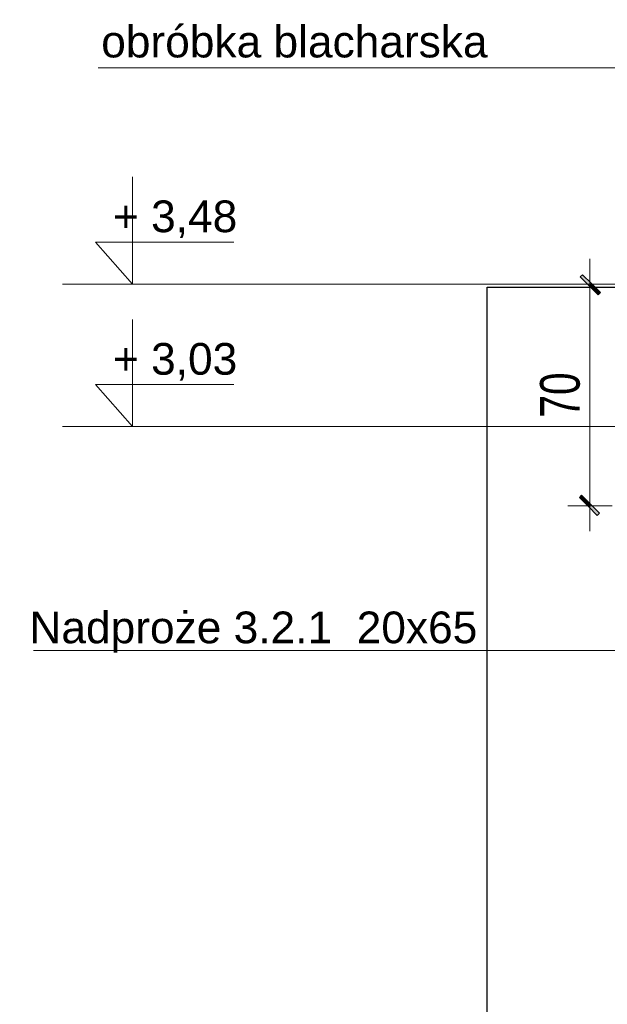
# Model space of a CAD drawing. Header units: millimetres. Extents: x 14041 to 23361, y -6349 to 12956.
# Tile 85 of 106: x 21664 to 21849, y 6347 to 6658. Entities that reach past the tile are written whole.
import ezdxf

# ---------------------------------------------------------------- set-up
doc = ezdxf.new("R2010")
doc.units = ezdxf.units.MM
for name, color, linetype, lineweight in [('A-odnośnik', 2, 'Continuous', 9), ('A-opisy', 7, 'Continuous', 18), ('A-powierzchnie', 2, 'Continuous', 30), ('A-rzędne projektowane', 7, 'Continuous', 20), ('A-WYMIARY', 7, 'Continuous', 9)]:
    doc.layers.add(name, color=color, linetype=linetype, lineweight=lineweight)
doc.styles.add('OP.3', font='arial.ttf', dxfattribs={"height": 16})
doc.styles.add('WYMIARY', font='swisscl.ttf')
doc.dimstyles.new('G 50', dxfattribs={"dimtxt": 12.5, "dimasz": 1, "dimexe": 1.25, "dimexo": 0.625, "dimgap": 3, "dimtad": 1, "dimdec": 1, "dimrnd": 0.5, "dimzin": 9, "dimtxsty": 'WYMIARY', "dimblk": 'W', "dimcen": 2, "dimse1": 1, "dimse2": 1, "dimclrd": 256, "dimclrt": 7, "dimadec": 0, "dimazin": 0, "dimtm": 1e-09, "dimtfac": 1, "dimtdec": 1, "dimtmove": 0, "dimatfit": 0, "dimldrblk": 'W', "dimfxl": 0, "dimlwd": 9, "dimarcsym": 0})

# ---------------------------------------------------------------- blocks, each defined once
blk = doc.blocks.new('W')
at = {"layer": 'A-WYMIARY'}
h = blk.add_hatch(color=256, dxfattribs=at)
h.paths.add_polyline_path([(0, 0.76), (0, 0), (0.65, 0), (2.98, 2.33), (2.27, 3.04)])
h.paths.add_polyline_path([(-0.56, 0.21), (-0.76, 0), (0, 0), (0, 0.76)])
h.paths.add_polyline_path([(0, -0.65), (0.15, -0.5), (0.65, 0), (0, 0)])
h.paths.add_polyline_path([(0, 0), (-0.76, 0), (-3.39, -2.62), (-2.68, -3.33), (0, -0.65)])
blk.add_hatch(color=256, dxfattribs=at).paths.add_polyline_path([(-0.76, 0), (-3.39, -2.62), (-2.68, -3.33), (0, -0.65), (0, 0)])
for p, q in [((0, -7), (0, 7)), ((-8, 0), (8, 0)), ((-0.56, 0.21), (-3.39, -2.62)), ((-0.56, 0.21), (2.27, 3.04)), ((0.15, -0.5), (2.98, 2.33)), ((2.27, 3.04), (2.98, 2.33)), ((-3.39, -2.62), (-2.68, -3.33)), ((0.15, -0.5), (-2.68, -3.33))]:
    blk.add_line(p, q, dxfattribs=at)
blk = doc.blocks.new('*D1763')
at = {"layer": 'A-WYMIARY', "lineweight": 9, "ltscale": 2}
blk.add_line((21843.48, 6573.33), (21843.48, 6505.38), dxfattribs=at)
at = {"layer": 'Defpoints', "color": 0}
for p in [(21892.97, 6574.33), (21843.48, 6504.38), (21878.9, 6504.38)]:
    blk.add_point(p, dxfattribs=at)
at = {"layer": 'A-WYMIARY', "linetype": 'ByBlock', "lineweight": 9}
for p, rotation in [((21843.48, 6574.33), 90), ((21843.48, 6504.38), 270)]:
    blk.add_blockref('W', p, dxfattribs=dict(at, rotation=rotation))
at = {"layer": 'A-WYMIARY', "color": 7, "ltscale": 2, "insert": (21834.08, 6539.35), "char_height": 12.5, "attachment_point": 5, "rotation": 90, "style": 'WYMIARY'}
blk.add_mtext('70', dxfattribs=at)

msp = doc.modelspace()

# ---------------------------------------------------------------- linework, layer by layer
at = {"layer": 'A-odnośnik', "ltscale": 2}
for p, q in [((21688.31, 6642.55), (21861.58, 6642.55)), ((21914.33, 6574.33), (21677.08, 6574.33)), ((21932.83, 6529.38), (21677.08, 6529.38)), ((21923.66, 6458.81), (21667.91, 6458.81))]:
    msp.add_line(p, q, dxfattribs=at)
at = {"layer": 'A-powierzchnie', "ltscale": 2}
msp.add_lwpolyline([(21811.02, 6573.33), (21901.02, 6573.33), (21901.02, 6523.38), (22331.02, 6523.38), (22331.02, 6217.08), (21811.02, 6217.08), (21811.02, 6573.33)], dxfattribs=at)
at = {"layer": 'A-rzędne projektowane'}
for points in [[(21699.18, 6608.14), (21699.18, 6574.33), (21687.51, 6587.6), (21731.16, 6587.6)], [(21699.18, 6563.19), (21699.18, 6529.38), (21687.51, 6542.65), (21731.16, 6542.65)]]:
    msp.add_lwpolyline(points, dxfattribs=at)

# ---------------------------------------------------------------- texts
at = {"layer": 'A-opisy', "ltscale": 2, "insert": (21689.28, 6655.83), "char_height": 12, "width": 205.0693, "attachment_point": 1, "style": 'OP.3'}
msp.add_mtext('{\\fArial|b0|i0|c238|p34;\\H0.833333x;obróbka blacharska}', dxfattribs=at)
at = {"layer": 'A-rzędne projektowane', "char_height": 10, "attachment_point": 1, "style": 'OP.3'}
for s, insert in [('+ 3,48', (21692.98, 6600.71)), ('+ 3,03', (21692.98, 6555.76))]:
    msp.add_mtext_dynamic_manual_height_columns(s, width=278.6824, gutter_width=12.5, heights=[0], dxfattribs=dict(at, insert=insert))
at = {"layer": 'A-rzędne projektowane', "insert": (21807.95, 6471.06), "char_height": 10, "attachment_point": 3, "style": 'OP.3'}
msp.add_mtext('Nadproże 3.2.1  20x65', dxfattribs=at)

# ---------------------------------------------------------------- dimensions: what is measured, and where the dimension line sits
at = {"layer": 'A-WYMIARY', "ltscale": 2}
dim = msp.add_linear_dim(base=(21843.4799, 6504.3789), p1=(21892.9678, 6574.3273), p2=(21878.9039, 6504.3789), angle=90, dimstyle='G 50', override={"dimtxsty": 'WYMIARY', "dimldrblk": 'W'}, dxfattribs=at)
dim.commit()
dim.dimension.update_dxf_attribs({"geometry": '*D1763', "text_midpoint": (21834.0784, 6539.3531)})

doc.saveas('drawing.dxf')
